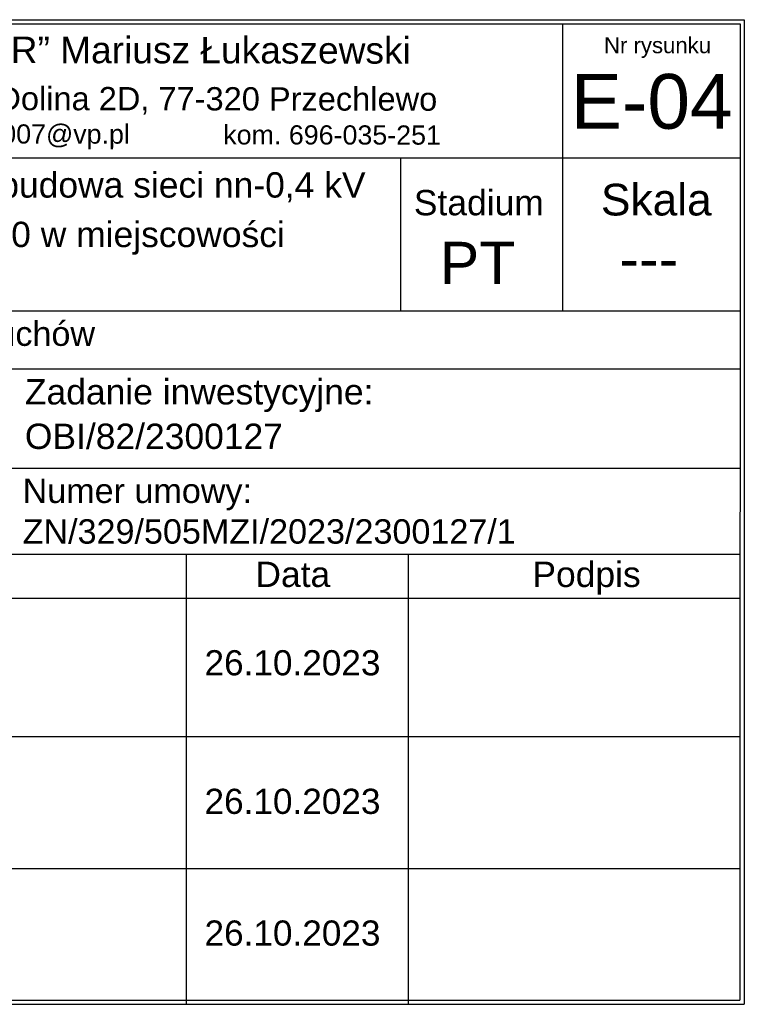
# Model space of a CAD drawing. Header units: centimetres. Extents: x -7 to 187, y -110 to 8.
# Tile 40 of 40: x 121 to 187, y -110 to -22. Entities that reach past the tile are written whole.
import ezdxf
from ezdxf.enums import TextEntityAlignment as Align

# ---------------------------------------------------------------- set-up
doc = ezdxf.new("R2010")
doc.units = ezdxf.units.CM
doc.header["$MEASUREMENT"] = 0
doc.styles.add('ARIAL', font='arial.ttf', dxfattribs={"height": 25})

msp = doc.modelspace()

# ---------------------------------------------------------------- linework, layer by layer
at = {"color": 7}
for p, q in [((31.674, -21.707), (186.588, -21.707)), ((31.674, -21.707), (186.588, -21.707)), ((32.049, -22.088), (186.21, -22.088)), ((170.209, -22.088), (170.209, -47.962)), ((186.21, -22.088), (186.2, -110.083)), ((186.588, -21.707), (186.579, -110.464)), ((186.588, -21.707), (186.579, -110.464)), ((32.049, -34.152), (186.208, -34.152)), ((155.62, -34.152), (155.62, -47.962)), ((32.049, -47.962), (186.207, -47.962)), ((32.049, -53.192), (186.206, -53.192)), ((32.049, -62.139), (186.202, -62.139)), ((31.958, -69.876), (186.204, -69.876)), ((32.049, -69.876), (186.204, -69.876)), ((136.352, -98.586), (136.354, -69.876)), ((156.329, -98.587), (156.329, -69.876)), ((31.958, -73.843), (186.204, -73.843)), ((186.582, -79.869), (186.583, -79.869)), ((186.582, -79.869), (186.583, -79.869)), ((136.35, -110.461), (136.352, -81.751)), ((156.328, -110.462), (156.328, -81.751)), ((31.958, -86.334), (186.202, -86.334)), ((32.049, -98.209), (186.201, -98.209)), ((186.58, -98.209), (186.584, -98.209)), ((186.58, -98.209), (186.584, -98.209)), ((186.58, -98.589), (186.58, -98.589)), ((186.58, -98.589), (186.58, -98.589)), ((186.58, -98.589), (186.58, -98.589)), ((186.58, -98.589), (186.58, -98.589)), ((31.668, -110.454), (186.579, -110.464)), ((31.668, -110.454), (186.579, -110.464)), ((32.049, -110.083), (186.2, -110.083))]:
    msp.add_line(p, q, dxfattribs=at)

# ---------------------------------------------------------------- texts
at = {"color": 7, "style": 'ARIAL'}
for s, height, p in [('„PROMAR” Mariusz Łukaszewski', 2.39341, (131.844, -25.638)), ('ul. Zielona Dolina 2D, 77-320 Przechlewo', 2.1, (131.946, -29.878)), ('NIP 843-15-61-635  REGON 220442294                             e-mail:marluk007@vp.pl', 1.72947, (86.718, -32.825)), ('kom. 696-035-251', 1.72947, (149.46, -32.959))]:
    msp.add_text(s, height=height, rotation=359.92104, dxfattribs=at).set_placement(p, align=Align.CENTER)
for s, height, p in [('Nr rysunku', 1.4278, (178.773, -24.726)), ('E-04', 4.9396, (178.249, -31.539)), ('Stadium', 2.2844, (162.677, -39.341)), ('PT', 3.8074, (162.562, -45.538)), ('---', 3.8074, (177.989, -45.135))]:
    msp.add_text(s, height=height, dxfattribs=at).set_placement(p, align=Align.CENTER)
for s, height, p in [('Obiekt: Rozbudowa sieci elektroenergetycznej SN-15kV oraz budowa sieci nn-0,4 kV', 2.28443, (32.399, -37.744)), ('Skala', 2.8555, (173.677, -39.355)), ('w celu przyłączenia budynków magazynowych na dz. nr 603/10 w miejscowości  ', 2.28443, (32.581, -42.205)), ('Data', 2.2844, (142.552, -72.845)), ('Podpis', 2.2844, (167.5, -72.845)), ('26.10.2023', 2.2672, (137.969, -80.809)), ('26.10.2023', 2.2672, (137.969, -93.3)), ('26.10.2023', 2.2672, (137.968, -105.174))]:
    msp.add_text(s, height=height, dxfattribs=at).set_placement(p)
for s, p in [('Zadanie inwestycyjne: ', (121.79, -55.25)), ('OBI/82/2300127', (121.79, -59.261))]:
    msp.add_text(s, height=2.28443, dxfattribs=at).set_placement(p, align=Align.MIDDLE_LEFT)
at = {"color": 7, "char_height": 2.2, "attachment_point": 1}
for s, insert, width in [('\\pxqj;{\\fArial|b0|i0|c238|p34;Adres inwestycji: m. Rychnowy dz. 425/5; 425/3; 603/9  gm. Człuchów     }', (32.631, -48.91), 115.39407), ('\\pxqj;{\\fArial|b0|i0|c238|p34;Numer umowy:\\PZN/329/505MZI/2023/2300127/1           }', (121.585, -63.072), 48.49597)]:
    msp.add_mtext(s, dxfattribs=dict(at, insert=insert, width=width))

doc.saveas('drawing.dxf')
